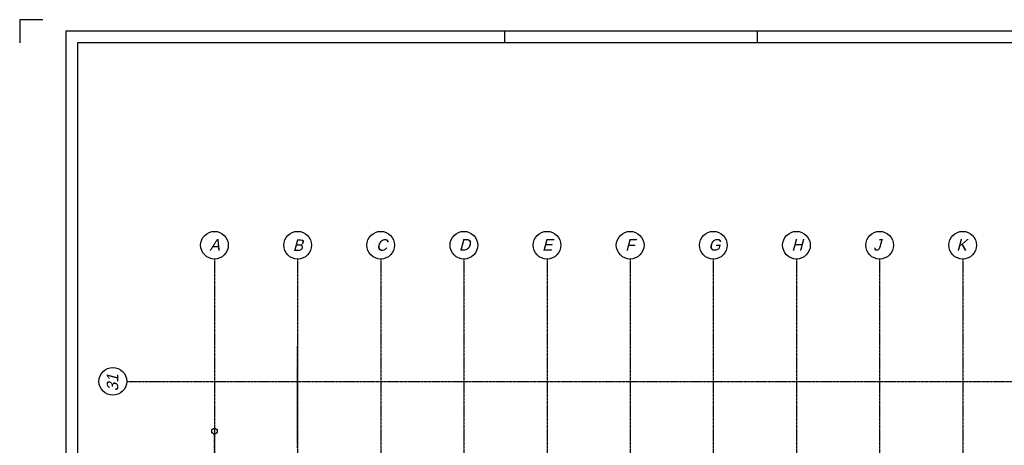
# Model space of a CAD drawing. Extents: x 0 to 1189, y 0 to 841.
# Tile 13 of 33: x 0 to 426, y 657 to 841. Entities that reach past the tile are written whole.
import ezdxf
from ezdxf.enums import TextEntityAlignment as Align

# ---------------------------------------------------------------- set-up
doc = ezdxf.new("R2010")
doc.units = 0
doc.header["$PDSIZE"] = 2
for name, pattern in [('B0304', [6, 5, -0.5, 0, -0.5]), ('B0702', [1.171875, 0.78125, -0.390625]), ('DASHDOT', [25.4, 12.7, -6.35, 0, -6.35])]:
    doc.linetypes.add(name, pattern=pattern)
doc.layers.get('0').update_dxf_attribs({"linetype": 'CONTINUOUS'})
doc.layers.add('AL$1A---_ALGEMEEN', color=9, linetype='CONTINUOUS')
doc.layers.add('STRAMIEN', color=1, linetype='CONTINUOUS')
doc.styles.add('STYLE1', font='b-gbp', dxfattribs={"oblique": 15})

# ---------------------------------------------------------------- blocks, each defined once
blk = doc.blocks.new('FORA0H')
at = {"color": 4}
for p, q in [((0, 841), (0, 831)), ((10, 841), (0, 841)), ((20, 836), (20, 5)), ((1184, 836), (20, 836))]:
    blk.add_line(p, q, dxfattribs=at)
at = {"color": 7}
for p, q in [((210, 831), (210, 836)), ((319.5, 831), (319.5, 836))]:
    blk.add_line(p, q, dxfattribs=at)
at = {"color": 6}
for p, q in [((25, 831), (25, 10)), ((1179, 831), (25, 831))]:
    blk.add_line(p, q, dxfattribs=at)
blk = doc.blocks.new('-STR-H')
at = {"layer": 'AL$1A---_ALGEMEEN', "linetype": 'DASHDOT', "ltscale": 0.5}
blk.add_line((0, 0), (-9880, 0), dxfattribs=at)
at = {"layer": 'AL$1A---_ALGEMEEN', "linetype": 'Continuous', "ltscale": 2}
blk.add_circle((-10000, 0), 120, dxfattribs=at)
for p in [(-8560, 0), (-4960, 0), (-1360, 0)]:
    blk.add_point(p, dxfattribs=at)
blk = doc.blocks.new('-P20')
at = {"layer": 'AL$1A---_ALGEMEEN', "ltscale": 2}
h = blk.add_hatch(dxfattribs=at)
h.set_pattern_fill('PREFB', color=256, scale=8, angle=180, style=0)
h.set_pattern_definition([(225, (0, 0), (108.6116, -108.6116), []), (197, (0, 0), (-41.2599, -127.7242), [0, -130.56, -73.92, 0, -107.52]), (228, (0, 0), (29.4649, -129.8749), [0, -129.28, 0, -131.84, 0, -106.24]), (251, (0, 0), (76.6585, -107.6209), [0, -128, 0, -768, -105.28])])
h.paths.add_polyline_path([(0, 10953), (-25, 10978), (0, 11003), (0, 11078), (-200, 11078), (-200, 3610), (-160, 3610), (0, 3652.9)])
at = {"layer": 'AL$1A---_ALGEMEEN', "linetype": 'Continuous', "ltscale": 2}
for p, q in [((-200, 3610), (-200, 11078)), ((-200, 11078), (0, 11078)), ((0, 11078), (0, 11003)), ((0, 10953), (0, 3652.9)), ((-160, 3610), (-200, 3610)), ((0, 3652.9), (-160, 3610))]:
    blk.add_line(p, q, dxfattribs=at)
for points in [[(-200, 3610), (-160, 3610), (0, 3652.9), (0, 10953), (-25, 10978), (0, 11003), (0, 11078), (-200, 11078), (-200, 3610)], [(0, 11003), (-25, 10978), (0, 10953)]]:
    blk.add_lwpolyline(points, dxfattribs=at)
at = {"layer": 'AL$1A---_ALGEMEEN', "linetype": 'Continuous', "ltscale": 2, "rotation": 270}
blk.add_blockref('-STR-H', (0, 2318), dxfattribs=at)
blk = doc.blocks.new('XREF_B-A3-II-113')
at = {"layer": 'AL$1A---_ALGEMEEN', "color": 8, "linetype": 'B0702', "ltscale": 2}
for p, q in [((24472, 78186), (24472, 82396)), ((24472, 77981), (24472, 81481))]:
    blk.add_line(p, q, dxfattribs=at)
at = {"layer": 'STRAMIEN', "color": 8, "linetype": 'B0304', "ltscale": 10}
for p, q in [((20872, 86161), (20872, 25534)), ((24472, 86161), (24472, 25534)), ((28072, 86161), (28072, 25534)), ((31672, 86161), (31672, 25534)), ((35272, 86161), (35272, 25534)), ((38872, 86161), (38872, 25534)), ((42472, 86161), (42472, 25534)), ((46072, 86161), (46072, 25534)), ((49672, 86161), (49672, 25534)), ((53272, 86161), (53272, 25534)), ((17072, 80861), (103982, 80861))]:
    blk.add_line(p, q, dxfattribs=at)
at = {"layer": 'STRAMIEN', "color": 8}
for centre in [(20872, 86761), (24472, 86761), (28072, 86761), (31672, 86761), (35272, 86761), (38872, 86761), (42472, 86761), (46072, 86761), (49672, 86761), (53272, 86761), (16472, 80861)]:
    blk.add_circle(centre, 600, dxfattribs=at)
at = {"layer": 'AL$1A---_ALGEMEEN', "color": 8, "ltscale": 2}
blk.add_blockref('-P20', (20872, 66383), dxfattribs=at)
at = {"layer": 'STRAMIEN', "color": 8, "style": 'STYLE1', "oblique": 15}
for s, p in [('A', (20656, 86377)), ('B', (24259, 86359)), ('C', (27869, 86369)), ('D', (31456, 86377)), ('E', (35056, 86377)), ('F', (38656, 86377)), ('G', (42256, 86377)), ('H', (45856, 86377)), ('J', (49395, 86377)), ('K', (52995, 86377))]:
    blk.add_text(s, height=500, dxfattribs=at).set_placement(p, align=Align.BOTTOM_LEFT)
blk.add_text('31', height=500, rotation=90, dxfattribs=at).set_placement((16857, 80431), align=Align.BOTTOM_LEFT)

msp = doc.modelspace()

# ---------------------------------------------------------------- block references
msp.add_blockref('FORA0H', (0, 0))
at = {"xscale": 0.01, "yscale": 0.01, "zscale": 0.01}
msp.add_blockref('XREF_B-A3-II-113', (-124.38, -124.33), dxfattribs=at)

doc.saveas('drawing.dxf')
